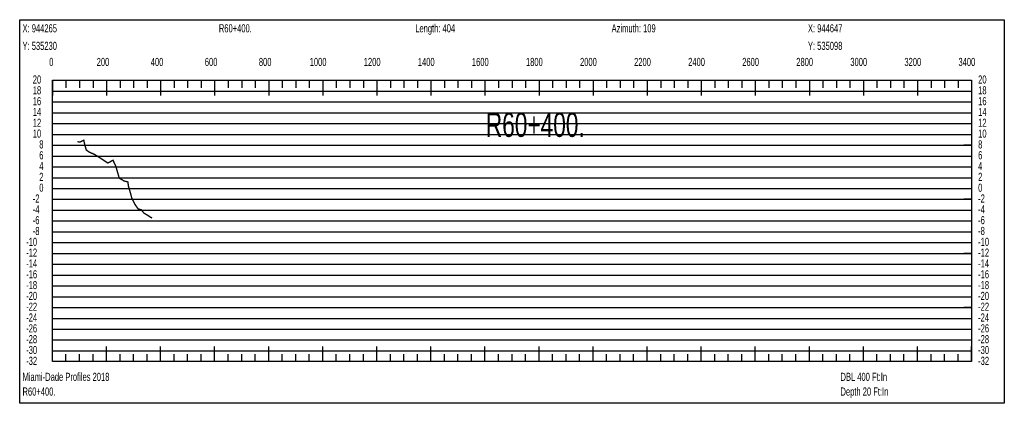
# Model space of a CAD drawing. Header units: inches. Extents: x 471865 to 538526, y 1054316 to 1102451.
# Tile 82 of 114: x 506778 to 510420, y 1072231 to 1073649. Entities that reach past the tile are written whole.
import ezdxf

# ---------------------------------------------------------------- set-up
doc = ezdxf.new("R2010")
doc.units = ezdxf.units.IN
doc.header["$MEASUREMENT"] = 0
for name, color, linetype in [('LABELS', 7, 'Continuous'), ('X_Gr1', 7, 'Continuous'), ('XSECTION', 7, 'Continuous')]:
    doc.layers.add(name, color=color, linetype=linetype)
doc.styles.get("Standard").update_dxf_attribs({"font": 'arial.ttf'})

msp = doc.modelspace()

# ---------------------------------------------------------------- linework, layer by layer
at = {"layer": 'X_Gr1', "color": 6, "linetype": 'Continuous', "lineweight": 18, "true_color": 0xff00ff, "transparency": 33554687, "const_width": 5}
msp.add_lwpolyline([(506991.6, 1073197.9), (506991.6, 1073197.9), (507001.1, 1073196.4), (507009.1, 1073200.7), (507015, 1073203.6), (507018.8, 1073186), (507024.5, 1073167), (507035.6, 1073159.2), (507055.3, 1073150.7), (507079.2, 1073135.4), (507103.9, 1073119), (507123.1, 1073129.3), (507133.1, 1073108.6), (507146.4, 1073063), (507163.9, 1073052.9), (507175.9, 1073049.7), (507178.2, 1073048.6), (507180.4, 1073032.8), (507188.4, 1073005.9), (507192.6, 1072989.4), (507203.2, 1072968), (507215.6, 1072950), (507227.7, 1072946.2), (507237.3, 1072934.2), (507246.3, 1072928.7), (507253.7, 1072924.5), (507261.7, 1072918.7), (507268, 1072915.9)], dxfattribs=at)
at = {"layer": 'XSECTION', "color": 18, "linetype": 'Continuous', "true_color": 0x000000}
for points in [[(506778, 1073648.9), (510420.4, 1073648.9), (510420.4, 1072230.9), (506778, 1072230.9), (506778, 1073648.9)], [(506899.2, 1073424.9), (510299.2, 1073424.9), (510299.2, 1072384.9), (506899.2, 1072384.9), (506899.2, 1073424.9)], [(506899.2, 1073424.9), (506899.2, 1073368.5)], [(506899.2, 1073424.9), (506899.2, 1073368.5)], [(506899.2, 1073424.9), (506899.2, 1073396.9)], [(506899.2, 1073424.9), (506899.2, 1073396.9)], [(506949.2, 1073424.9), (506949.2, 1073396.9)], [(506999.2, 1073424.9), (506999.2, 1073396.9)], [(507049.2, 1073424.9), (507049.2, 1073396.9)], [(507099.2, 1073424.9), (507099.2, 1073368.5)], [(507099.2, 1073424.9), (507099.2, 1073396.9)], [(507149.2, 1073424.9), (507149.2, 1073396.9)], [(507199.2, 1073424.9), (507199.2, 1073396.9)], [(507249.2, 1073424.9), (507249.2, 1073396.9)], [(507299.2, 1073424.9), (507299.2, 1073368.5)], [(507299.2, 1073424.9), (507299.2, 1073396.9)], [(507349.2, 1073424.9), (507349.2, 1073396.9)], [(507399.2, 1073424.9), (507399.2, 1073396.9)], [(507449.2, 1073424.9), (507449.2, 1073396.9)], [(507499.2, 1073424.9), (507499.2, 1073368.5)], [(507499.2, 1073424.9), (507499.2, 1073396.9)], [(507549.2, 1073424.9), (507549.2, 1073396.9)], [(507599.2, 1073424.9), (507599.2, 1073396.9)], [(507649.2, 1073424.9), (507649.2, 1073396.9)], [(507699.2, 1073424.9), (507699.2, 1073368.5)], [(507699.2, 1073424.9), (507699.2, 1073396.9)], [(507749.2, 1073424.9), (507749.2, 1073396.9)], [(507799.2, 1073424.9), (507799.2, 1073396.9)], [(507849.2, 1073424.9), (507849.2, 1073396.9)], [(507899.2, 1073424.9), (507899.2, 1073368.5)], [(507899.2, 1073424.9), (507899.2, 1073396.9)], [(507949.2, 1073424.9), (507949.2, 1073396.9)], [(507999.2, 1073424.9), (507999.2, 1073396.9)], [(508049.2, 1073424.9), (508049.2, 1073396.9)], [(508099.2, 1073424.9), (508099.2, 1073368.5)], [(508099.2, 1073424.9), (508099.2, 1073396.9)], [(508149.2, 1073424.9), (508149.2, 1073396.9)], [(508199.2, 1073424.9), (508199.2, 1073396.9)], [(508249.2, 1073424.9), (508249.2, 1073396.9)], [(508299.2, 1073424.9), (508299.2, 1073368.5)], [(508299.2, 1073424.9), (508299.2, 1073396.9)], [(508349.2, 1073424.9), (508349.2, 1073396.9)], [(508399.2, 1073424.9), (508399.2, 1073396.9)], [(508449.2, 1073424.9), (508449.2, 1073396.9)], [(508499.2, 1073424.9), (508499.2, 1073368.5)], [(508499.2, 1073424.9), (508499.2, 1073396.9)], [(508549.2, 1073424.9), (508549.2, 1073396.9)], [(508599.2, 1073424.9), (508599.2, 1073396.9)], [(508649.2, 1073424.9), (508649.2, 1073396.9)], [(508699.2, 1073424.9), (508699.2, 1073368.5)], [(508699.2, 1073424.9), (508699.2, 1073396.9)], [(508749.2, 1073424.9), (508749.2, 1073396.9)], [(508799.2, 1073424.9), (508799.2, 1073396.9)], [(508849.2, 1073424.9), (508849.2, 1073396.9)], [(508899.2, 1073424.9), (508899.2, 1073368.5)], [(508899.2, 1073424.9), (508899.2, 1073396.9)], [(508949.2, 1073424.9), (508949.2, 1073396.9)], [(508999.2, 1073424.9), (508999.2, 1073396.9)], [(509049.2, 1073424.9), (509049.2, 1073396.9)], [(509099.2, 1073424.9), (509099.2, 1073368.5)], [(509099.2, 1073424.9), (509099.2, 1073396.9)], [(509149.2, 1073424.9), (509149.2, 1073396.9)], [(509199.2, 1073424.9), (509199.2, 1073396.9)], [(509249.2, 1073424.9), (509249.2, 1073396.9)], [(509299.2, 1073424.9), (509299.2, 1073368.5)], [(509299.2, 1073424.9), (509299.2, 1073396.9)], [(509349.2, 1073424.9), (509349.2, 1073396.9)], [(509399.2, 1073424.9), (509399.2, 1073396.9)], [(509449.2, 1073424.9), (509449.2, 1073396.9)], [(509499.2, 1073424.9), (509499.2, 1073368.5)], [(509499.2, 1073424.9), (509499.2, 1073396.9)], [(509549.2, 1073424.9), (509549.2, 1073396.9)], [(509599.2, 1073424.9), (509599.2, 1073396.9)], [(509649.2, 1073424.9), (509649.2, 1073396.9)], [(509699.2, 1073424.9), (509699.2, 1073368.5)], [(509699.2, 1073424.9), (509699.2, 1073396.9)], [(509749.2, 1073424.9), (509749.2, 1073396.9)], [(509799.2, 1073424.9), (509799.2, 1073396.9)], [(509849.2, 1073424.9), (509849.2, 1073396.9)], [(509899.2, 1073424.9), (509899.2, 1073368.5)], [(509899.2, 1073424.9), (509899.2, 1073396.9)], [(509949.2, 1073424.9), (509949.2, 1073396.9)], [(509999.2, 1073424.9), (509999.2, 1073396.9)], [(510049.2, 1073424.9), (510049.2, 1073396.9)], [(510099.2, 1073424.9), (510099.2, 1073368.5)], [(510099.2, 1073424.9), (510099.2, 1073396.9)], [(510149.2, 1073424.9), (510149.2, 1073396.9)], [(510199.2, 1073424.9), (510199.2, 1073396.9)], [(510249.2, 1073424.9), (510249.2, 1073396.9)], [(510299.2, 1073424.9), (510299.2, 1073368.5)], [(510299.2, 1073424.9), (510299.2, 1073396.9)], [(506899.2, 1073184.9), (506927.2, 1073184.9)], [(510299.2, 1073184.9), (510271.2, 1073184.9)], [(506899.2, 1072984.9), (506927.2, 1072984.9)], [(510299.2, 1072984.9), (510271.2, 1072984.9)], [(506899.2, 1072784.9), (506927.2, 1072784.9)], [(510299.2, 1072784.9), (510271.2, 1072784.9)], [(506899.2, 1072584.9), (506927.2, 1072584.9)], [(510299.2, 1072584.9), (510271.2, 1072584.9)], [(506899.2, 1072384.9), (506899.2, 1072441.3)], [(506899.2, 1072384.9), (506899.2, 1072441.3)], [(507099.2, 1072384.9), (507099.2, 1072441.3)], [(507299.2, 1072384.9), (507299.2, 1072441.3)], [(507499.2, 1072384.9), (507499.2, 1072441.3)], [(507699.2, 1072384.9), (507699.2, 1072441.3)], [(507899.2, 1072384.9), (507899.2, 1072441.3)], [(508099.2, 1072384.9), (508099.2, 1072441.3)], [(508299.2, 1072384.9), (508299.2, 1072441.3)], [(508499.2, 1072384.9), (508499.2, 1072441.3)], [(508699.2, 1072384.9), (508699.2, 1072441.3)], [(508899.2, 1072384.9), (508899.2, 1072441.3)], [(509099.2, 1072384.9), (509099.2, 1072441.3)], [(509299.2, 1072384.9), (509299.2, 1072441.3)], [(509499.2, 1072384.9), (509499.2, 1072441.3)], [(509699.2, 1072384.9), (509699.2, 1072441.3)], [(509899.2, 1072384.9), (509899.2, 1072441.3)], [(510099.2, 1072384.9), (510099.2, 1072441.3)], [(510299.2, 1072384.9), (510299.2, 1072441.3)], [(506899.2, 1072384.9), (506899.2, 1072412.9)], [(506899.2, 1072384.9), (506899.2, 1072412.9)], [(506949.2, 1072384.9), (506949.2, 1072412.9)], [(506999.2, 1072384.9), (506999.2, 1072412.9)], [(507049.2, 1072384.9), (507049.2, 1072412.9)], [(507099.2, 1072384.9), (507099.2, 1072412.9)], [(507149.2, 1072384.9), (507149.2, 1072412.9)], [(507199.2, 1072384.9), (507199.2, 1072412.9)], [(507249.2, 1072384.9), (507249.2, 1072412.9)], [(507299.2, 1072384.9), (507299.2, 1072412.9)], [(507349.2, 1072384.9), (507349.2, 1072412.9)], [(507399.2, 1072384.9), (507399.2, 1072412.9)], [(507449.2, 1072384.9), (507449.2, 1072412.9)], [(507499.2, 1072384.9), (507499.2, 1072412.9)], [(507549.2, 1072384.9), (507549.2, 1072412.9)], [(507599.2, 1072384.9), (507599.2, 1072412.9)], [(507649.2, 1072384.9), (507649.2, 1072412.9)], [(507699.2, 1072384.9), (507699.2, 1072412.9)], [(507749.2, 1072384.9), (507749.2, 1072412.9)], [(507799.2, 1072384.9), (507799.2, 1072412.9)], [(507849.2, 1072384.9), (507849.2, 1072412.9)], [(507899.2, 1072384.9), (507899.2, 1072412.9)], [(507949.2, 1072384.9), (507949.2, 1072412.9)], [(507999.2, 1072384.9), (507999.2, 1072412.9)], [(508049.2, 1072384.9), (508049.2, 1072412.9)], [(508099.2, 1072384.9), (508099.2, 1072412.9)], [(508149.2, 1072384.9), (508149.2, 1072412.9)], [(508199.2, 1072384.9), (508199.2, 1072412.9)], [(508249.2, 1072384.9), (508249.2, 1072412.9)], [(508299.2, 1072384.9), (508299.2, 1072412.9)], [(508349.2, 1072384.9), (508349.2, 1072412.9)], [(508399.2, 1072384.9), (508399.2, 1072412.9)], [(508449.2, 1072384.9), (508449.2, 1072412.9)], [(508499.2, 1072384.9), (508499.2, 1072412.9)], [(508549.2, 1072384.9), (508549.2, 1072412.9)], [(508599.2, 1072384.9), (508599.2, 1072412.9)], [(508649.2, 1072384.9), (508649.2, 1072412.9)], [(508699.2, 1072384.9), (508699.2, 1072412.9)], [(508749.2, 1072384.9), (508749.2, 1072412.9)], [(508799.2, 1072384.9), (508799.2, 1072412.9)], [(508849.2, 1072384.9), (508849.2, 1072412.9)], [(508899.2, 1072384.9), (508899.2, 1072412.9)], [(508949.2, 1072384.9), (508949.2, 1072412.9)], [(508999.2, 1072384.9), (508999.2, 1072412.9)], [(509049.2, 1072384.9), (509049.2, 1072412.9)], [(509099.2, 1072384.9), (509099.2, 1072412.9)], [(509149.2, 1072384.9), (509149.2, 1072412.9)], [(509199.2, 1072384.9), (509199.2, 1072412.9)], [(509249.2, 1072384.9), (509249.2, 1072412.9)], [(509299.2, 1072384.9), (509299.2, 1072412.9)], [(509349.2, 1072384.9), (509349.2, 1072412.9)], [(509399.2, 1072384.9), (509399.2, 1072412.9)], [(509449.2, 1072384.9), (509449.2, 1072412.9)], [(509499.2, 1072384.9), (509499.2, 1072412.9)], [(509549.2, 1072384.9), (509549.2, 1072412.9)], [(509599.2, 1072384.9), (509599.2, 1072412.9)], [(509649.2, 1072384.9), (509649.2, 1072412.9)], [(509699.2, 1072384.9), (509699.2, 1072412.9)], [(509749.2, 1072384.9), (509749.2, 1072412.9)], [(509799.2, 1072384.9), (509799.2, 1072412.9)], [(509849.2, 1072384.9), (509849.2, 1072412.9)], [(509899.2, 1072384.9), (509899.2, 1072412.9)], [(509949.2, 1072384.9), (509949.2, 1072412.9)], [(509999.2, 1072384.9), (509999.2, 1072412.9)], [(510049.2, 1072384.9), (510049.2, 1072412.9)], [(510099.2, 1072384.9), (510099.2, 1072412.9)], [(510149.2, 1072384.9), (510149.2, 1072412.9)], [(510199.2, 1072384.9), (510199.2, 1072412.9)], [(510249.2, 1072384.9), (510249.2, 1072412.9)], [(510299.2, 1072384.9), (510299.2, 1072412.9)]]:
    msp.add_lwpolyline(points, dxfattribs=at)
at = {"layer": 'XSECTION', "color": 18, "true_color": 0x000000}
for points in [[(506899.2, 1073384.9), (510299.2, 1073384.9)], [(506899.2, 1073344.9), (510299.2, 1073344.9)], [(506899.2, 1073304.9), (510299.2, 1073304.9)], [(506899.2, 1073264.9), (510299.2, 1073264.9)], [(506899.2, 1073224.9), (510299.2, 1073224.9)], [(506899.2, 1073184.9), (510299.2, 1073184.9)], [(506899.2, 1073144.9), (510299.2, 1073144.9)], [(506899.2, 1073104.9), (510299.2, 1073104.9)], [(506899.2, 1073064.9), (510299.2, 1073064.9)], [(506899.2, 1073024.9), (510299.2, 1073024.9)], [(506899.2, 1072984.9), (510299.2, 1072984.9)], [(506899.2, 1072944.9), (510299.2, 1072944.9)], [(506899.2, 1072904.9), (510299.2, 1072904.9)], [(506899.2, 1072864.9), (510299.2, 1072864.9)], [(506899.2, 1072824.9), (510299.2, 1072824.9)], [(506899.2, 1072784.9), (510299.2, 1072784.9)], [(506899.2, 1072744.9), (510299.2, 1072744.9)], [(506899.2, 1072704.9), (510299.2, 1072704.9)], [(506899.2, 1072664.9), (510299.2, 1072664.9)], [(506899.2, 1072624.9), (510299.2, 1072624.9)], [(506899.2, 1072584.9), (510299.2, 1072584.9)], [(506899.2, 1072544.9), (510299.2, 1072544.9)], [(506899.2, 1072504.9), (510299.2, 1072504.9)], [(506899.2, 1072464.9), (510299.2, 1072464.9)], [(506899.2, 1072424.9), (510299.2, 1072424.9)]]:
    msp.add_lwpolyline(points, dxfattribs=at)

# ---------------------------------------------------------------- texts
at = {"layer": 'LABELS', "color": 18, "true_color": 0x000000, "width": 0.666667}
for s, height, p in [('Length: 404', 30, (508241.2, 1073602.1)), ('Azimuth: 109', 30, (508967.6, 1073602.1)), ('X: 944265', 30, (506788.4, 1073602.1)), ('R60+400.', 30, (507514.8, 1073602.1)), ('X: 944647', 30, (509694, 1073602.1)), ('Y: 535230', 30, (506788.4, 1073537.3)), ('Y: 535098', 30, (509694, 1073537.3)), ('0', 30, (506887.2, 1073477.7)), ('0', 30, (506887.2, 1073477.7)), ('200', 30, (507062.8, 1073477.7)), ('400', 30, (507262.8, 1073477.7)), ('600', 30, (507462.8, 1073477.7)), ('800', 30, (507662.8, 1073477.7)), ('1000', 30, (507850.8, 1073477.7)), ('1200', 30, (508050.8, 1073477.7)), ('1400', 30, (508250.8, 1073477.7)), ('1600', 30, (508450.8, 1073477.7)), ('1800', 30, (508650.8, 1073477.7)), ('2000', 30, (508850.8, 1073477.7)), ('2200', 30, (509050.8, 1073477.7)), ('2400', 30, (509250.8, 1073477.7)), ('2600', 30, (509450.8, 1073477.7)), ('2800', 30, (509650.8, 1073477.7)), ('3000', 30, (509850.8, 1073477.7)), ('3200', 30, (510050.8, 1073477.7)), ('3400', 30, (510250.8, 1073477.7)), ('20', 30, (506826.4, 1073412.9)), ('20', 30, (510323.6, 1073412.9)), ('18', 30, (506826.4, 1073372.9)), ('18', 30, (510323.6, 1073372.9)), ('16', 30, (506826.4, 1073332.9)), ('16', 30, (510323.6, 1073332.9)), ('14', 30, (506826.4, 1073292.9)), ('R60+400.', 90, (508502.4, 1073215.7)), ('14', 30, (510323.6, 1073292.9)), ('12', 30, (506826.4, 1073252.9)), ('12', 30, (510323.6, 1073252.9)), ('10', 30, (506826.4, 1073212.9)), ('10', 30, (510323.6, 1073212.9)), ('8', 30, (506850.4, 1073172.9)), ('8', 30, (510323.6, 1073172.9)), ('6', 30, (506850.4, 1073132.9)), ('6', 30, (510323.6, 1073132.9)), ('4', 30, (506850.4, 1073092.9)), ('4', 30, (510323.6, 1073092.9)), ('2', 30, (506850.4, 1073052.9)), ('2', 30, (510323.6, 1073052.9)), ('0', 30, (506850.4, 1073012.9)), ('0', 30, (510323.6, 1073012.9)), ('-2', 30, (506826.4, 1072972.9)), ('-2', 30, (510323.6, 1072972.9)), ('-4', 30, (506826.4, 1072932.9)), ('-4', 30, (510323.6, 1072932.9)), ('-6', 30, (506826.4, 1072892.9)), ('-6', 30, (510323.6, 1072892.9)), ('-8', 30, (506826.4, 1072852.9)), ('-8', 30, (510323.6, 1072852.9)), ('-10', 30, (506802, 1072812.9)), ('-10', 30, (510323.6, 1072812.9)), ('-12', 30, (506802, 1072772.9)), ('-12', 30, (510323.6, 1072772.9)), ('-14', 30, (506802, 1072732.9)), ('-14', 30, (510323.6, 1072732.9)), ('-16', 30, (506802, 1072692.9)), ('-16', 30, (510323.6, 1072692.9)), ('-18', 30, (506802, 1072652.9)), ('-18', 30, (510323.6, 1072652.9)), ('-20', 30, (506802, 1072612.9)), ('-20', 30, (510323.6, 1072612.9)), ('-22', 30, (506802, 1072572.9)), ('-22', 30, (510323.6, 1072572.9)), ('-24', 30, (506802, 1072532.9)), ('-24', 30, (510323.6, 1072532.9)), ('-26', 30, (506802, 1072492.9)), ('-26', 30, (510323.6, 1072492.9)), ('-28', 30, (506802, 1072452.9)), ('-28', 30, (510323.6, 1072452.9)), ('-30', 30, (506802, 1072412.9)), ('-30', 30, (510323.6, 1072412.9)), ('-32', 30, (506802, 1072372.9)), ('-32', 30, (510323.6, 1072372.9)), ('Miami-Dade Profiles 2018', 30, (506788.4, 1072313.7)), ('DBL 400 Ft:In', 30, (509814.4, 1072313.7)), ('R60+400.', 30, (506788.4, 1072259.3)), ('Depth 20 Ft:In', 30, (509814.4, 1072259.3))]:
    msp.add_text(s, height=height, dxfattribs=at).set_placement(p)

doc.saveas('drawing.dxf')
